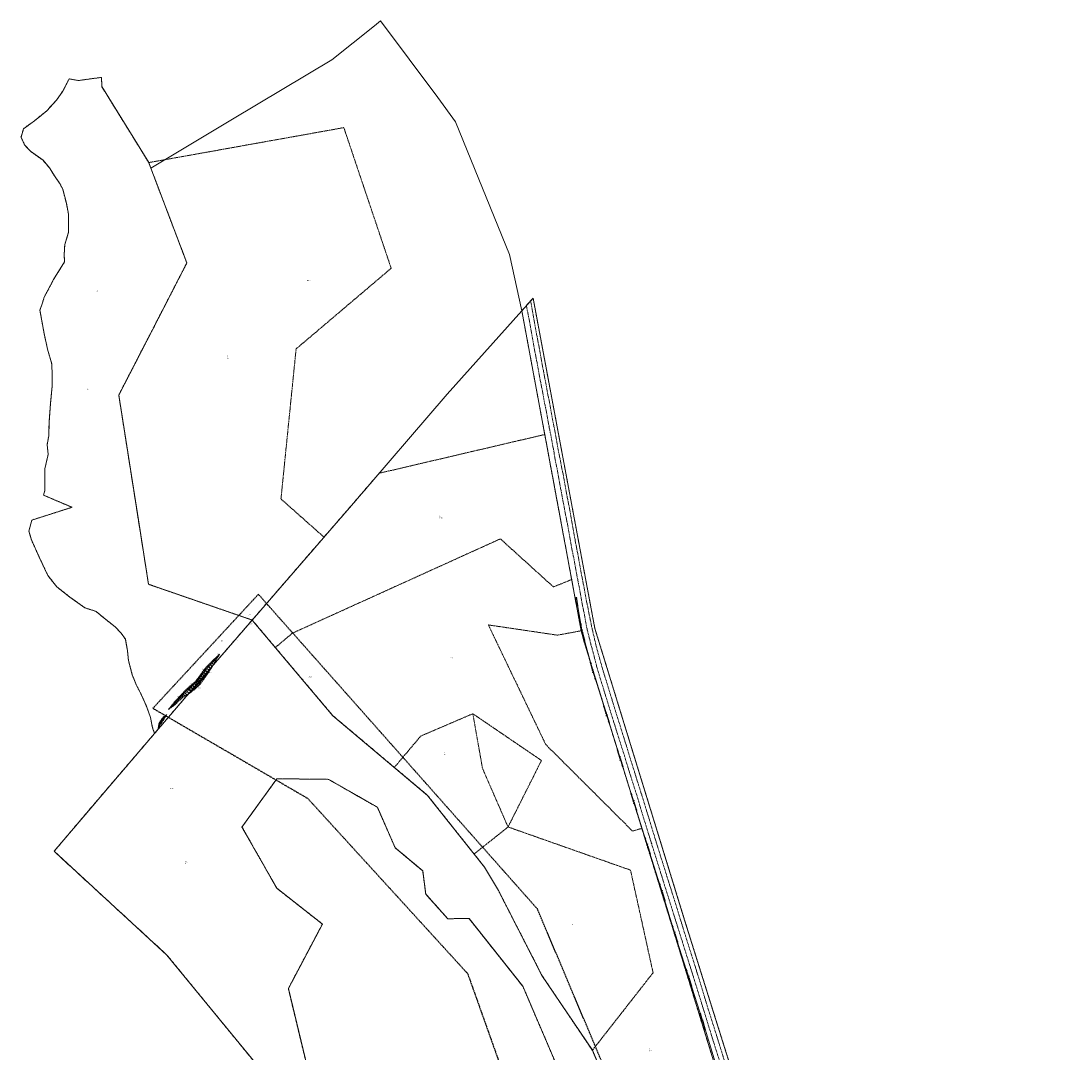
# Model space of a CAD drawing. Header units: metres. Extents: x 5550386 to 5551997, y 5954078 to 5957813.
# Tile 16 of 16: x 5550386 to 5551474, y 5956744 to 5957813. Entities that reach past the tile are written whole.
import ezdxf
from ezdxf.enums import TextEntityAlignment as Align

# ---------------------------------------------------------------- set-up
doc = ezdxf.new("R2010")
doc.units = ezdxf.units.M
for name, pattern in [('1.0_0.5', [1.5, 1, -0.5]), ('1.5_0.5', [2, 1.5, -0.5]), ('2', [0.9, 0.6, -0.3]), ('219-500', [0]), ('egkk-500', [2, 1.5, -0.5]), ('egug-500', [1, 0.5, -0.5]), ('sutp_500', [0])]:
    doc.linetypes.add(name, pattern=pattern)
doc.layers.get('0').update_dxf_attribs({"color": 2, "lineweight": 5})
doc.styles.get("Standard").update_dxf_attribs({"font": 'Working1250', "width": 0.75})

# ---------------------------------------------------------------- blocks, each defined once
blk = doc.blocks.new('PW01')
at = {"linetype": 'Continuous', "lineweight": 13}
h = blk.add_hatch(color=0, dxfattribs=at)
edge = h.paths.add_edge_path()
edge.add_arc((0, 0), 0.045, 0, 360)
blk = doc.blocks.new('SUTP')
at = {"color": 0, "linetype": 'Continuous'}
for p, q in [((0, 0), (0.866, 0.5)), ((0, 0), (9.232, 0)), ((1.866, -0.5), (1, 0)), ((7.366, -0.5), (8.232, 0)), ((9.232, 0), (8.366, 0.5))]:
    blk.add_line(p, q, dxfattribs=at)

msp = doc.modelspace()

# ---------------------------------------------------------------- linework, layer by layer
at = {"layer": '000 Inne (niezydentyfikowane)', "color": 7, "linetype": 'CONTINUOUS', "lineweight": 25, "flags": 128}
for points in [[(5550580.91, 5957146.21), (5550583.63, 5957143.61)], [(5550581.78, 5957147.12), (5550583.12, 5957145.84)], [(5550582.64, 5957148.02), (5550585.11, 5957145.65)], [(5550583.45, 5957148.86), (5550584.59, 5957147.77)], [(5550584.2, 5957149.64), (5550586.28, 5957147.63)], [(5550584.91, 5957150.32), (5550585.81, 5957149.34)], [(5550585.59, 5957150.94), (5550587.19, 5957149.18)], [(5550586.2, 5957151.49), (5550586.91, 5957150.71)], [(5550586.74, 5957151.99), (5550588.02, 5957150.59)], [(5550587.23, 5957152.43), (5550587.8, 5957151.8)], [(5550587.66, 5957152.82), (5550588.67, 5957151.71)], [(5550588.05, 5957153.17), (5550588.5, 5957152.68)], [(5550588.39, 5957153.48), (5550589.2, 5957152.6)], [(5550588.7, 5957153.76), (5550589.06, 5957153.37)], [(5550588.97, 5957154.01), (5550589.61, 5957153.31)], [(5550589.22, 5957154.23), (5550589.5, 5957153.92)], [(5550589.44, 5957154.43), (5550589.94, 5957153.87)], [(5550589.63, 5957154.6), (5550589.85, 5957154.36)], [(5550589.82, 5957154.78), (5550590.22, 5957154.34)], [(5550590.02, 5957154.96), (5550590.19, 5957154.77)], [(5550590.21, 5957155.13), (5550590.49, 5957154.82)], [(5550590.4, 5957155.31), (5550590.52, 5957155.18)], [(5550590.6, 5957155.48), (5550590.77, 5957155.29)], [(5550590.79, 5957155.66), (5550590.85, 5957155.59)], [(5550590.98, 5957155.83), (5550591.05, 5957155.76)], [(5550591.18, 5957156.01), (5550591.18, 5957156)], [(5550571.74, 5957135.31), (5550573.19, 5957134.27)], [(5550572.43, 5957136.27), (5550575.42, 5957134.13)], [(5550573.13, 5957137.26), (5550574.68, 5957136.15)], [(5550573.86, 5957138.28), (5550577.05, 5957136)], [(5550574.61, 5957139.33), (5550576.25, 5957138.16)], [(5550575.38, 5957140.41), (5550578.71, 5957137.93)], [(5550575.92, 5957134.7), (5550576.61, 5957134.1)], [(5550576.31, 5957141.42), (5550577.79, 5957140)], [(5550576.32, 5957135.17), (5550577.66, 5957134.01)], [(5550576.71, 5957135.62), (5550577.36, 5957135.06)], [(5550577.09, 5957136.06), (5550578.35, 5957134.97)], [(5550577.26, 5957142.41), (5550580.17, 5957139.61)], [(5550577.46, 5957136.48), (5550578.06, 5957135.96)], [(5550577.81, 5957136.89), (5550578.98, 5957135.87)], [(5550578.15, 5957137.28), (5550578.72, 5957136.79)], [(5550578.19, 5957143.38), (5550579.62, 5957142.01)], [(5550578.48, 5957137.67), (5550579.58, 5957136.72)], [(5550578.8, 5957138.04), (5550579.33, 5957137.58)], [(5550579.11, 5957138.39), (5550580.14, 5957137.51)], [(5550579.12, 5957144.34), (5550581.93, 5957141.64)], [(5550579.41, 5957138.74), (5550579.91, 5957138.31)], [(5550579.7, 5957139.07), (5550580.64, 5957138.26)], [(5550579.98, 5957139.39), (5550580.42, 5957139.01)], [(5550580.02, 5957145.29), (5550581.4, 5957143.96)], [(5550580.24, 5957139.69), (5550581.07, 5957138.97)], [(5550580.48, 5957139.98), (5550580.88, 5957139.64)], [(5550580.72, 5957140.24), (5550581.46, 5957139.6)], [(5550580.93, 5957140.5), (5550581.28, 5957140.19)], [(5550581.14, 5957140.73), (5550581.8, 5957140.16)], [(5550581.33, 5957140.96), (5550581.64, 5957140.69)], [(5550581.51, 5957141.17), (5550582.1, 5957140.66)], [(5550581.69, 5957141.36), (5550581.96, 5957141.13)], [(5550581.86, 5957141.56), (5550582.37, 5957141.12)], [(5550582.03, 5957141.76), (5550582.27, 5957141.55)], [(5550582.2, 5957141.96), (5550582.65, 5957141.57)], [(5550582.37, 5957142.16), (5550582.58, 5957141.98)], [(5550582.54, 5957142.36), (5550582.92, 5957142.03)], [(5550582.71, 5957142.55), (5550582.89, 5957142.4)], [(5550582.89, 5957142.75), (5550583.2, 5957142.48)], [(5550583.06, 5957142.95), (5550583.2, 5957142.83)], [(5550583.23, 5957143.15), (5550583.47, 5957142.94)], [(5550583.4, 5957143.35), (5550583.51, 5957143.26)], [(5550583.57, 5957143.54), (5550583.75, 5957143.39)], [(5550583.74, 5957143.74), (5550583.81, 5957143.68)], [(5550583.92, 5957143.94), (5550584.02, 5957143.85)], [(5550584.09, 5957144.14), (5550584.12, 5957144.11)], [(5550584.26, 5957144.34), (5550584.3, 5957144.3)], [(5550584.43, 5957144.54), (5550584.43, 5957144.53)], [(5550561.82, 5957124.1), (5550563.06, 5957122.67)], [(5550562.79, 5957124.94), (5550565.15, 5957122.23)], [(5550563.71, 5957125.74), (5550564.83, 5957124.45)], [(5550564.59, 5957126.5), (5550566.71, 5957124.05)], [(5550565.42, 5957127.22), (5550566.43, 5957126.06)], [(5550566.21, 5957127.9), (5550568.12, 5957125.69)], [(5550566.53, 5957123.84), (5550567.4, 5957123.1)], [(5550566.93, 5957128.57), (5550568.07, 5957127.76)], [(5550567.02, 5957124.41), (5550568.84, 5957122.86)], [(5550567.48, 5957129.35), (5550569.83, 5957127.67)], [(5550567.53, 5957125.01), (5550568.48, 5957124.19)], [(5550568.04, 5957130.13), (5550569.25, 5957129.26)], [(5550568.07, 5957125.63), (5550570.05, 5957123.92)], [(5550568.61, 5957130.93), (5550571.11, 5957129.14)], [(5550568.63, 5957126.28), (5550569.67, 5957125.39)], [(5550569.2, 5957131.75), (5550570.49, 5957130.83)], [(5550569.22, 5957126.96), (5550571.37, 5957125.1)], [(5550569.81, 5957132.6), (5550572.46, 5957130.71)], [(5550569.83, 5957127.67), (5550570.87, 5957126.77)], [(5550570.43, 5957133.47), (5550571.8, 5957132.5)], [(5550570.43, 5957128.37), (5550572.44, 5957126.63)], [(5550571.02, 5957129.04), (5550571.99, 5957128.2)], [(5550571.08, 5957134.38), (5550573.9, 5957132.36)], [(5550571.59, 5957129.7), (5550573.47, 5957128.07)], [(5550572.14, 5957130.33), (5550573.04, 5957129.54)], [(5550572.67, 5957130.94), (5550574.42, 5957129.42)], [(5550573.18, 5957131.54), (5550574.03, 5957130.8)], [(5550573.67, 5957132.11), (5550575.32, 5957130.69)], [(5550574.15, 5957132.66), (5550574.95, 5957131.97)], [(5550574.62, 5957133.2), (5550576.15, 5957131.87)], [(5550575.06, 5957133.71), (5550575.81, 5957133.07)], [(5550575.5, 5957134.22), (5550576.93, 5957132.97)], [(5550550.6, 5957113.2), (5550551.7, 5957112.22)], [(5550551.26, 5957113.93), (5550553.51, 5957111.9)], [(5550551.93, 5957114.67), (5550553.17, 5957113.55)], [(5550552.65, 5957115.48), (5550555.38, 5957113.02)], [(5550553.49, 5957116.32), (5550554.86, 5957114.92)], [(5550554.4, 5957117.21), (5550557.36, 5957114.2)], [(5550555.38, 5957118.18), (5550556.98, 5957116.55)], [(5550556.44, 5957119.22), (5550559.72, 5957115.88)], [(5550557.54, 5957120.29), (5550559.13, 5957118.67)], [(5550558.74, 5957121.43), (5550561.62, 5957118.1)], [(5550559.56, 5957115.69), (5550559.68, 5957115.58)], [(5550559.75, 5957115.91), (5550559.85, 5957115.82)], [(5550559.76, 5957122.31), (5550561.13, 5957120.73)], [(5550559.94, 5957116.13), (5550560.21, 5957115.89)], [(5550560.13, 5957116.35), (5550560.3, 5957116.2)], [(5550560.32, 5957116.58), (5550560.74, 5957116.21)], [(5550560.51, 5957116.8), (5550560.76, 5957116.58)], [(5550560.7, 5957117.02), (5550561.27, 5957116.53)], [(5550560.81, 5957123.22), (5550563.42, 5957120.21)], [(5550560.87, 5957117.22), (5550561.19, 5957116.94)], [(5550561.05, 5957117.43), (5550561.76, 5957116.82)], [(5550561.25, 5957117.66), (5550561.64, 5957117.32)], [(5550561.78, 5957118.29), (5550562.7, 5957117.5)], [(5550562.14, 5957118.71), (5550562.63, 5957118.29)], [(5550562.44, 5957119.06), (5550563.47, 5957118.18)], [(5550562.74, 5957119.41), (5550563.28, 5957118.94)], [(5550563.04, 5957119.76), (5550564.18, 5957118.79)], [(5550563.36, 5957120.14), (5550563.96, 5957119.63)], [(5550563.7, 5957120.53), (5550564.94, 5957119.46)], [(5550564.05, 5957120.94), (5550564.7, 5957120.38)], [(5550564.41, 5957121.37), (5550565.78, 5957120.19)], [(5550564.8, 5957121.82), (5550565.52, 5957121.2)], [(5550565.2, 5957122.29), (5550566.71, 5957121)], [(5550565.62, 5957122.78), (5550566.41, 5957122.11)], [(5550566.07, 5957123.3), (5550567.72, 5957121.89)], [(5550540.93, 5957102.11), (5550541.75, 5957101.44)], [(5550541.15, 5957102.37), (5550541.59, 5957102.01)], [(5550541.39, 5957102.66), (5550542.35, 5957101.87)], [(5550541.64, 5957102.97), (5550542.17, 5957102.54)], [(5550541.92, 5957103.31), (5550543.06, 5957102.38)], [(5550542.23, 5957103.68), (5550542.85, 5957103.17)], [(5550542.56, 5957104.08), (5550543.91, 5957102.98)], [(5550542.92, 5957104.52), (5550543.65, 5957103.92)], [(5550543.31, 5957105), (5550544.9, 5957103.69)], [(5550543.73, 5957105.52), (5550544.6, 5957104.8)], [(5550544.2, 5957106.08), (5550545.98, 5957104.48)], [(5550544.72, 5957106.66), (5550545.63, 5957105.84)], [(5550545.26, 5957107.25), (5550547.1, 5957105.59)], [(5550545.81, 5957107.87), (5550546.75, 5957107.02)], [(5550546.37, 5957108.49), (5550548.29, 5957106.76)], [(5550546.94, 5957109.12), (5550547.92, 5957108.25)], [(5550547.52, 5957109.77), (5550549.51, 5957107.98)], [(5550548.12, 5957110.43), (5550549.13, 5957109.52)], [(5550548.72, 5957111.1), (5550550.79, 5957109.24)], [(5550549.34, 5957111.79), (5550550.39, 5957110.84)], [(5550549.96, 5957112.49), (5550552.11, 5957110.56)], [(5550534.7, 5957090.37), (5550533.29, 5957091.29)], [(5550535.19, 5957091.12), (5550534.1, 5957091.82)], [(5550534.96, 5957090.77), (5550534.34, 5957091.17)], [(5550535.56, 5957091.69), (5550534.73, 5957092.23)], [(5550535.39, 5957091.42), (5550534.91, 5957091.73)], [(5550535.86, 5957092.15), (5550535.23, 5957092.56)], [(5550535.72, 5957091.93), (5550535.35, 5957092.17)], [(5550536.03, 5957092.4), (5550535.77, 5957092.57)], [(5550536.19, 5957092.66), (5550535.79, 5957092.93)], [(5550536.36, 5957092.92), (5550536.21, 5957093.01)], [(5550536.53, 5957093.17), (5550536.34, 5957093.29)], [(5550538.78, 5957099.48), (5550538.88, 5957099.39)], [(5550538.96, 5957099.7), (5550539.04, 5957099.63)], [(5550539.14, 5957099.92), (5550539.36, 5957099.73)], [(5550539.32, 5957100.13), (5550539.46, 5957100.02)], [(5550539.5, 5957100.35), (5550539.84, 5957100.07)], [(5550539.68, 5957100.57), (5550539.88, 5957100.41)], [(5550539.86, 5957100.79), (5550540.32, 5957100.42)], [(5550540.04, 5957101.01), (5550540.3, 5957100.8)], [(5550540.22, 5957101.23), (5550540.8, 5957100.76)], [(5550540.38, 5957101.43), (5550540.7, 5957101.17)], [(5550540.55, 5957101.64), (5550541.24, 5957101.07)], [(5550540.74, 5957101.86), (5550541.11, 5957101.56)], [(5550528.47, 5957080.02), (5550527.89, 5957080.32)], [(5550528.72, 5957080.5), (5550527.99, 5957080.88)], [(5550529.03, 5957081.11), (5550528.1, 5957081.59)], [(5550529.44, 5957081.88), (5550528.26, 5957082.49)], [(5550528.58, 5957080.24), (5550528.26, 5957080.41)], [(5550529.95, 5957082.86), (5550528.45, 5957083.64)], [(5550528.87, 5957080.78), (5550528.45, 5957081)], [(5550529.22, 5957081.47), (5550528.7, 5957081.74)], [(5550530.58, 5957084.05), (5550528.82, 5957085.2)], [(5550529.68, 5957082.34), (5550529.01, 5957082.69)], [(5550530.24, 5957083.44), (5550529.4, 5957083.87)], [(5550531.33, 5957085.19), (5550529.61, 5957086.31)], [(5550530.96, 5957084.62), (5550530.09, 5957085.19)], [(5550532.05, 5957086.3), (5550530.39, 5957087.38)], [(5550531.69, 5957085.75), (5550530.85, 5957086.3)], [(5550532.75, 5957087.38), (5550531.14, 5957088.43)], [(5550532.4, 5957086.84), (5550531.59, 5957087.38)], [(5550533.43, 5957088.42), (5550531.87, 5957089.44)], [(5550533.09, 5957087.9), (5550532.3, 5957088.42)], [(5550534.09, 5957089.43), (5550532.57, 5957090.42)], [(5550533.76, 5957088.93), (5550532.99, 5957089.43)], [(5550534.41, 5957089.92), (5550533.66, 5957090.4)], [(5550527.65, 5957078.43), (5550527.61, 5957078.45)], [(5550527.76, 5957078.66), (5550527.62, 5957078.73)], [(5550528, 5957079.11), (5550527.71, 5957079.26)], [(5550527.88, 5957078.88), (5550527.77, 5957078.94)], [(5550528.23, 5957079.56), (5550527.8, 5957079.79)], [(5550528.12, 5957079.34), (5550527.94, 5957079.43)], [(5550528.35, 5957079.79), (5550528.1, 5957079.92)]]:
    msp.add_lwpolyline(points, dxfattribs=at)
at = {"layer": '217-kontur klasyfikacyjny', "color": 92, "linetype": 'egkk-500', "lineweight": 18, "flags": 128}
for points in [[(5550720.25, 5957702.32), (5550534.8, 5957669.1)], [(5550769.32, 5957556.47), (5550720.25, 5957702.32)], [(5550534.8, 5957669.1), (5550517.99, 5957666.09)], [(5550517.99, 5957666.09), (5550520.17, 5957660.35)], [(5550520.17, 5957660.35), (5550557.47, 5957561.96)], [(5550557.47, 5957561.96), (5550533.52, 5957515.46)], [(5550670.77, 5957472.87), (5550769.32, 5957556.47)], [(5550533.52, 5957515.46), (5550486.93, 5957425)], [(5550655.06, 5957317.28), (5550670.77, 5957472.87)], [(5550486.93, 5957425), (5550507.23, 5957295.71)], [(5550928.57, 5957384.12), (5550756.91, 5957343.93)], [(5550956.46, 5957233.69), (5550928.57, 5957384.12)], [(5550756.91, 5957343.93), (5550728.21, 5957310.6)], [(5550699.69, 5957277.67), (5550655.06, 5957317.28)], [(5550728.21, 5957310.6), (5550699.69, 5957277.67)], [(5550507.23, 5957295.71), (5550517.75, 5957228.78)], [(5550699.69, 5957277.67), (5550625.24, 5957191.71)], [(5550882.53, 5957275.92), (5550666.84, 5957178.07)], [(5550937.53, 5957226.11), (5550882.53, 5957275.92)], [(5550956.46, 5957233.69), (5550937.53, 5957226.11)], [(5550966.31, 5957180.59), (5550956.46, 5957233.69)], [(5550517.75, 5957228.78), (5550625.24, 5957191.71)], [(5550625.24, 5957191.71), (5550567.15, 5957124.57)], [(5550649.25, 5957163.23), (5550625.24, 5957191.71)], [(5550929.53, 5957062.73), (5550870.1, 5957186.66)], [(5550870.1, 5957186.66), (5550941.72, 5957176.04)], [(5550941.72, 5957176.04), (5550966.31, 5957180.59)], [(5550666.84, 5957178.07), (5550649.25, 5957163.23)], [(5550649.25, 5957163.23), (5550708.87, 5957092.53)], [(5550567.15, 5957124.57), (5550524.05, 5957074.15)], [(5550708.87, 5957092.53), (5550772.61, 5957038.89)], [(5550799.98, 5957071.4), (5550853.98, 5957094.57)], [(5550853.98, 5957094.57), (5550925.14, 5957046.09)], [(5550864.06, 5957037.8), (5550853.98, 5957094.57)], [(5550524.05, 5957074.15), (5550465.49, 5957005.68)], [(5550772.61, 5957038.89), (5550799.98, 5957071.4)], [(5551019.61, 5956972.83), (5550929.53, 5957062.73)], [(5550772.61, 5957038.89), (5550807.05, 5957009.91)], [(5550890.51, 5956977.13), (5550864.06, 5957037.8)], [(5550925.14, 5957046.09), (5550890.51, 5956977.13)], [(5550614.65, 5956977.07), (5550650.84, 5957027.17)], [(5550650.84, 5957027.17), (5550704.44, 5957026.54)], [(5550704.44, 5957026.54), (5550755, 5956997.58)], [(5550465.49, 5957005.68), (5550459.95, 5956999.21)], [(5550807.05, 5957009.91), (5550855.28, 5956949.15)], [(5550459.95, 5956999.21), (5550419.84, 5956951.9)], [(5550755, 5956997.58), (5550773.51, 5956955.58)], [(5550650.77, 5956913.59), (5550614.65, 5956977.07)], [(5550855.28, 5956949.15), (5550890.51, 5956977.13)], [(5550890.51, 5956977.13), (5551017.46, 5956932.39)], [(5551029.16, 5956975.78), (5551019.61, 5956972.83)], [(5551060.19, 5956875.48), (5551029.16, 5956975.78)], [(5550419.84, 5956951.9), (5550536.89, 5956844.32)], [(5550773.51, 5956955.58), (5550802.06, 5956931.61)], [(5550855.28, 5956949.15), (5550866.15, 5956935.45)], [(5550802.06, 5956931.61), (5550805.19, 5956907.5)], [(5550866.15, 5956935.45), (5550880.44, 5956911.33)], [(5551017.46, 5956932.39), (5551040.87, 5956825.97)], [(5550698.04, 5956876.46), (5550650.77, 5956913.59)], [(5550805.19, 5956907.5), (5550827.97, 5956882.01)], [(5550880.44, 5956911.33), (5550925.65, 5956823.24)], [(5550662.72, 5956809.6), (5550698.04, 5956876.46)], [(5550827.97, 5956882.01), (5550850.1, 5956882.21)], [(5550850.1, 5956882.21), (5550905.82, 5956811.91)], [(5551100.96, 5956742.97), (5551060.19, 5956875.48)], [(5550536.89, 5956844.32), (5550629.28, 5956731.42)], [(5550925.65, 5956823.24), (5550977.89, 5956745.54)], [(5551040.87, 5956825.97), (5550977.89, 5956745.54)], [(5550708.36, 5956619.9), (5550662.72, 5956809.6)], [(5550905.82, 5956811.91), (5551004.13, 5956582.58)], [(5550977.89, 5956745.54), (5551055.17, 5956564.31)]]:
    msp.add_lwpolyline(points, dxfattribs=at)
at = {"layer": '218-kontur użytku gruntowego', "color": 3, "linetype": 'egug-500', "lineweight": 18, "flags": 128}
for points in [[(5550434.45, 5957750.89), (5550428.91, 5957740.16)], [(5550435.34, 5957752.84), (5550434.45, 5957750.89)], [(5550445.2, 5957751.18), (5550435.34, 5957752.84)], [(5550469.12, 5957754.47), (5550445.2, 5957751.18)], [(5550469.27, 5957744.81), (5550469.12, 5957754.47)], [(5550517.99, 5957666.09), (5550469.27, 5957744.81)], [(5550428.91, 5957740.16), (5550422.31, 5957730.81)], [(5550422.31, 5957730.81), (5550412.21, 5957719.73)], [(5550412.21, 5957719.73), (5550399.39, 5957709.32)], [(5550388.23, 5957701.23), (5550385.55, 5957692.32)], [(5550399.39, 5957709.32), (5550388.23, 5957701.23)], [(5550720.25, 5957702.32), (5550534.8, 5957669.1)], [(5550769.32, 5957556.47), (5550720.25, 5957702.32)], [(5550385.55, 5957692.32), (5550388.91, 5957685.41)], [(5550388.91, 5957685.41), (5550389.05, 5957684.35)], [(5550389.05, 5957684.35), (5550395.24, 5957677.86)], [(5550395.24, 5957677.86), (5550408.36, 5957668.48)], [(5550408.36, 5957668.48), (5550414.95, 5957660.71)], [(5550534.8, 5957669.1), (5550517.99, 5957666.09)], [(5550414.95, 5957660.71), (5550420.83, 5957651.28)], [(5550520.17, 5957660.35), (5550517.99, 5957666.09)], [(5550557.47, 5957561.96), (5550520.17, 5957660.35)], [(5550420.83, 5957651.28), (5550425.57, 5957644.81)], [(5550425.57, 5957644.81), (5550428.82, 5957638.4)], [(5550428.82, 5957638.4), (5550432.56, 5957623.93)], [(5550432.56, 5957623.93), (5550434.75, 5957612.61)], [(5550434.75, 5957612.61), (5550434.71, 5957593.55)], [(5550434.71, 5957593.55), (5550430.89, 5957581.07)], [(5550430.89, 5957581.07), (5550430.31, 5957570.54)], [(5550430.31, 5957570.54), (5550430.77, 5957563.12)], [(5550430.77, 5957563.12), (5550419.4, 5957544.93)], [(5550533.52, 5957515.46), (5550557.47, 5957561.96)], [(5550670.77, 5957472.87), (5550769.32, 5957556.47)], [(5550419.4, 5957544.93), (5550409.65, 5957526.53)], [(5550409.65, 5957526.53), (5550407.53, 5957519.64)], [(5550407.53, 5957519.64), (5550405.22, 5957513.12)], [(5550916.42, 5957525.63), (5550904.77, 5957512.48)], [(5550925.98, 5957474.52), (5550916.42, 5957525.63)], [(5550405.22, 5957513.12), (5550409.45, 5957488.87)], [(5550486.93, 5957425), (5550533.52, 5957515.46)], [(5550904.77, 5957512.48), (5550928.57, 5957384.12)], [(5550409.45, 5957488.87), (5550413.12, 5957472.45)], [(5550413.12, 5957472.45), (5550417.35, 5957457.45)], [(5550655.06, 5957317.28), (5550670.77, 5957472.87)], [(5550980.52, 5957183.05), (5550925.98, 5957474.52)], [(5550417.35, 5957457.45), (5550418.02, 5957445.38)], [(5550418.02, 5957445.38), (5550417.87, 5957434.4)], [(5550417.87, 5957434.4), (5550416.06, 5957415.97)], [(5550507.23, 5957295.71), (5550486.93, 5957425)], [(5550416.06, 5957415.97), (5550414.66, 5957397.02)], [(5550414.66, 5957397.02), (5550414.34, 5957382.68)], [(5550414.34, 5957382.68), (5550412.64, 5957373.68)], [(5550928.57, 5957384.12), (5550756.91, 5957343.93)], [(5550928.57, 5957384.12), (5550956.46, 5957233.69)], [(5550413.74, 5957363.53), (5550410.25, 5957348.53)], [(5550412.64, 5957373.68), (5550413.74, 5957363.53)], [(5550410.25, 5957348.53), (5550410.3, 5957335.44)], [(5550756.91, 5957343.93), (5550728.21, 5957310.6)], [(5550410.3, 5957335.44), (5550410.34, 5957326.01)], [(5550410.34, 5957326.01), (5550408.84, 5957321.25)], [(5550408.84, 5957321.25), (5550438.43, 5957308.61)], [(5550699.69, 5957277.67), (5550655.06, 5957317.28)], [(5550728.21, 5957310.6), (5550699.69, 5957277.67)], [(5550438.43, 5957308.61), (5550396.79, 5957295.37)], [(5550396.79, 5957295.37), (5550393.72, 5957284.01)], [(5550517.75, 5957228.78), (5550507.23, 5957295.71)], [(5550393.72, 5957284.01), (5550396.41, 5957274.81)], [(5550699.69, 5957277.67), (5550625.24, 5957191.71)], [(5550396.41, 5957274.81), (5550404.44, 5957257.03)], [(5550882.53, 5957275.92), (5550666.84, 5957178.07)], [(5550937.53, 5957226.11), (5550882.53, 5957275.92)], [(5550404.44, 5957257.03), (5550413.36, 5957238.02)], [(5550413.36, 5957238.02), (5550422.76, 5957226.06)], [(5550956.46, 5957233.69), (5550937.53, 5957226.11)], [(5550966.31, 5957180.59), (5550956.46, 5957233.69)], [(5550422.76, 5957226.06), (5550436.34, 5957215.5)], [(5550625.24, 5957191.71), (5550517.75, 5957228.78)], [(5550436.34, 5957215.5), (5550451.78, 5957204.42)], [(5550451.78, 5957204.42), (5550463.36, 5957200.66)], [(5550463.36, 5957200.66), (5550471.67, 5957193.74)], [(5550471.67, 5957193.74), (5550483.2, 5957184.6)], [(5550625.24, 5957191.71), (5550567.15, 5957124.57)], [(5550649.25, 5957163.23), (5550625.24, 5957191.71)], [(5550483.2, 5957184.6), (5550489.52, 5957178.06)], [(5550929.53, 5957062.73), (5550870.1, 5957186.66)], [(5550870.1, 5957186.66), (5550941.72, 5957176.04)], [(5550941.72, 5957176.04), (5550966.31, 5957180.59)], [(5550966.31, 5957180.59), (5550969.41, 5957169.01)], [(5551021.24, 5957050.68), (5550980.52, 5957183.05)], [(5550489.52, 5957178.06), (5550493.72, 5957171.9)], [(5550493.72, 5957171.9), (5550495.91, 5957159.98)], [(5550666.84, 5957178.07), (5550649.25, 5957163.23)], [(5550969.41, 5957169.01), (5551029.16, 5956975.78)], [(5550495.91, 5957159.98), (5550496.91, 5957149.76)], [(5550649.25, 5957163.23), (5550708.87, 5957092.53)], [(5550496.91, 5957149.76), (5550500.95, 5957135.07)], [(5550500.95, 5957135.07), (5550504.78, 5957124.94)], [(5550504.78, 5957124.94), (5550510.22, 5957114.6)], [(5550567.15, 5957124.57), (5550524.05, 5957074.15)], [(5550510.22, 5957114.6), (5550515.59, 5957102.33)], [(5550515.59, 5957102.33), (5550519.8, 5957090.65)], [(5550708.87, 5957092.53), (5550772.61, 5957038.89)], [(5550799.98, 5957071.4), (5550853.98, 5957094.57)], [(5550853.98, 5957094.57), (5550925.14, 5957046.09)], [(5550864.06, 5957037.8), (5550853.98, 5957094.57)], [(5550519.8, 5957090.65), (5550521.9, 5957079.95)], [(5550524.05, 5957074.15), (5550465.49, 5957005.68)], [(5550521.9, 5957079.95), (5550524.05, 5957074.15)], [(5550772.61, 5957038.89), (5550799.98, 5957071.4)], [(5551019.61, 5956972.83), (5550929.53, 5957062.73)], [(5551073.89, 5956879.59), (5551021.24, 5957050.68)], [(5550772.61, 5957038.89), (5550807.05, 5957009.91)], [(5550890.51, 5956977.13), (5550864.06, 5957037.8)], [(5550925.14, 5957046.09), (5550890.51, 5956977.13)], [(5550650.84, 5957027.17), (5550614.65, 5956977.07)], [(5550704.44, 5957026.54), (5550650.84, 5957027.17)], [(5550755, 5956997.58), (5550704.44, 5957026.54)], [(5550465.49, 5957005.68), (5550459.95, 5956999.21)], [(5550807.05, 5957009.91), (5550855.28, 5956949.15)], [(5550459.95, 5956999.21), (5550419.84, 5956951.9)], [(5550773.51, 5956955.58), (5550755, 5956997.58)], [(5550614.65, 5956977.07), (5550650.77, 5956913.59)], [(5550855.28, 5956949.15), (5550890.51, 5956977.13)], [(5550890.51, 5956977.13), (5551017.46, 5956932.39)], [(5551029.16, 5956975.78), (5551019.61, 5956972.83)], [(5551060.19, 5956875.48), (5551029.16, 5956975.78)], [(5550419.84, 5956951.9), (5550536.89, 5956844.32)], [(5550802.06, 5956931.61), (5550773.51, 5956955.58)], [(5550855.28, 5956949.15), (5550866.15, 5956935.45)], [(5550805.19, 5956907.5), (5550802.06, 5956931.61)], [(5550866.15, 5956935.45), (5550880.44, 5956911.33)], [(5551017.46, 5956932.39), (5551040.87, 5956825.97)], [(5550650.77, 5956913.59), (5550698.04, 5956876.46)], [(5550827.97, 5956882.01), (5550805.19, 5956907.5)], [(5550880.44, 5956911.33), (5550925.65, 5956823.24)], [(5550698.04, 5956876.46), (5550662.72, 5956809.6)], [(5550850.1, 5956882.21), (5550827.97, 5956882.01)], [(5550905.82, 5956811.91), (5550850.1, 5956882.21)], [(5551100.96, 5956742.97), (5551060.19, 5956875.48)], [(5551161.97, 5956598.66), (5551073.89, 5956879.59)], [(5550536.89, 5956844.32), (5550629.28, 5956731.42)], [(5550925.65, 5956823.24), (5550977.89, 5956745.54)], [(5551040.87, 5956825.97), (5550977.89, 5956745.54)], [(5550662.72, 5956809.6), (5550708.36, 5956619.9)], [(5551004.13, 5956582.58), (5550905.82, 5956811.91)], [(5550977.89, 5956745.54), (5551055.17, 5956564.31)]]:
    msp.add_lwpolyline(points, dxfattribs=at)
at = {"layer": '219-działka ewidencyjna', "color": 7, "linetype": '219-500', "lineweight": 18, "flags": 128}
for points in [[(5550751.99, 5957807.9), (5550758.24, 5957812.9)], [(5550817.75, 5957733.72), (5550758.24, 5957812.9)], [(5550707.91, 5957772.62), (5550751.99, 5957807.9)], [(5550604.93, 5957711.04), (5550707.91, 5957772.62)], [(5550434.45, 5957750.89), (5550428.91, 5957740.16)], [(5550435.34, 5957752.84), (5550434.45, 5957750.89)], [(5550445.2, 5957751.18), (5550435.34, 5957752.84)], [(5550469.12, 5957754.47), (5550445.2, 5957751.18)], [(5550469.12, 5957754.47), (5550469.27, 5957744.81)], [(5550517.99, 5957666.09), (5550469.27, 5957744.81)], [(5550428.91, 5957740.16), (5550422.31, 5957730.81)], [(5550836.16, 5957708.33), (5550817.75, 5957733.72)], [(5550422.31, 5957730.81), (5550412.21, 5957719.73)], [(5550412.21, 5957719.73), (5550399.39, 5957709.32)], [(5550388.23, 5957701.23), (5550385.55, 5957692.32)], [(5550399.39, 5957709.32), (5550388.23, 5957701.23)], [(5550520.17, 5957660.35), (5550604.93, 5957711.04)], [(5550892.11, 5957570.69), (5550836.16, 5957708.33)], [(5550388.91, 5957685.41), (5550385.55, 5957692.32)], [(5550389.05, 5957684.35), (5550388.91, 5957685.41)], [(5550395.24, 5957677.86), (5550389.05, 5957684.35)], [(5550408.36, 5957668.48), (5550395.24, 5957677.86)], [(5550414.95, 5957660.71), (5550408.36, 5957668.48)], [(5550420.83, 5957651.28), (5550414.95, 5957660.71)], [(5550517.99, 5957666.09), (5550520.17, 5957660.35)], [(5550557.47, 5957561.96), (5550520.17, 5957660.35)], [(5550425.57, 5957644.81), (5550420.83, 5957651.28)], [(5550428.82, 5957638.4), (5550425.57, 5957644.81)], [(5550432.56, 5957623.93), (5550428.82, 5957638.4)], [(5550434.75, 5957612.61), (5550432.56, 5957623.93)], [(5550434.75, 5957612.61), (5550434.71, 5957593.55)], [(5550434.71, 5957593.55), (5550430.89, 5957581.07)], [(5550430.89, 5957581.07), (5550430.31, 5957570.54)], [(5550430.77, 5957563.12), (5550430.31, 5957570.54)], [(5550904.77, 5957512.48), (5550892.11, 5957570.69)], [(5550430.77, 5957563.12), (5550419.4, 5957544.93)], [(5550557.47, 5957561.96), (5550533.52, 5957515.46)], [(5550419.4, 5957544.93), (5550409.65, 5957526.53)], [(5550409.65, 5957526.53), (5550407.53, 5957519.64)], [(5550407.53, 5957519.64), (5550405.22, 5957513.12)], [(5550916.42, 5957525.63), (5550904.77, 5957512.48)], [(5550980.52, 5957183.05), (5550916.42, 5957525.63)], [(5550409.45, 5957488.87), (5550405.22, 5957513.12)], [(5550533.52, 5957515.46), (5550486.93, 5957425)], [(5550904.77, 5957512.48), (5550827.47, 5957425.87)], [(5550966.31, 5957180.59), (5550904.77, 5957512.48)], [(5550413.12, 5957472.45), (5550409.45, 5957488.87)], [(5550417.35, 5957457.45), (5550413.12, 5957472.45)], [(5550418.02, 5957445.38), (5550417.35, 5957457.45)], [(5550418.02, 5957445.38), (5550417.87, 5957434.4)], [(5550417.87, 5957434.4), (5550416.06, 5957415.97)], [(5550507.23, 5957295.71), (5550486.93, 5957425)], [(5550827.47, 5957425.87), (5550728.21, 5957310.6)], [(5550416.06, 5957415.97), (5550414.66, 5957397.02)], [(5550414.66, 5957397.02), (5550414.34, 5957382.68)], [(5550414.34, 5957382.68), (5550412.64, 5957373.68)], [(5550413.74, 5957363.53), (5550410.25, 5957348.53)], [(5550413.74, 5957363.53), (5550412.64, 5957373.68)], [(5550410.25, 5957348.53), (5550410.3, 5957335.44)], [(5550410.3, 5957335.44), (5550410.34, 5957326.01)], [(5550410.34, 5957326.01), (5550408.84, 5957321.25)], [(5550438.43, 5957308.61), (5550408.84, 5957321.25)], [(5550728.21, 5957310.6), (5550625.24, 5957191.71)], [(5550438.43, 5957308.61), (5550396.79, 5957295.37)], [(5550396.79, 5957295.37), (5550393.72, 5957284.01)], [(5550517.75, 5957228.78), (5550507.23, 5957295.71)], [(5550396.41, 5957274.81), (5550393.72, 5957284.01)], [(5550404.44, 5957257.03), (5550396.41, 5957274.81)], [(5550413.36, 5957238.02), (5550404.44, 5957257.03)], [(5550422.76, 5957226.06), (5550413.36, 5957238.02)], [(5550436.34, 5957215.5), (5550422.76, 5957226.06)], [(5550625.24, 5957191.71), (5550517.75, 5957228.78)], [(5550451.78, 5957204.42), (5550436.34, 5957215.5)], [(5550463.36, 5957200.66), (5550451.78, 5957204.42)], [(5550471.67, 5957193.74), (5550463.36, 5957200.66)], [(5550483.2, 5957184.6), (5550471.67, 5957193.74)], [(5550625.24, 5957191.71), (5550567.15, 5957124.57)], [(5550708.87, 5957092.53), (5550625.24, 5957191.71)], [(5550489.52, 5957178.06), (5550483.2, 5957184.6)], [(5550969.41, 5957169.01), (5550966.31, 5957180.59)], [(5551073.89, 5956879.59), (5550980.52, 5957183.05)], [(5550493.72, 5957171.9), (5550489.52, 5957178.06)], [(5550495.91, 5957159.98), (5550493.72, 5957171.9)], [(5551060.19, 5956875.48), (5550969.41, 5957169.01)], [(5550496.91, 5957149.76), (5550495.91, 5957159.98)], [(5550500.95, 5957135.07), (5550496.91, 5957149.76)], [(5550504.78, 5957124.94), (5550500.95, 5957135.07)], [(5550510.22, 5957114.6), (5550504.78, 5957124.94)], [(5550567.15, 5957124.57), (5550524.05, 5957074.15)], [(5550515.59, 5957102.33), (5550510.22, 5957114.6)], [(5550519.8, 5957090.65), (5550515.59, 5957102.33)], [(5550807.05, 5957009.91), (5550708.87, 5957092.53)], [(5550521.9, 5957079.95), (5550519.8, 5957090.65)], [(5550524.05, 5957074.15), (5550465.49, 5957005.68)], [(5550524.05, 5957074.15), (5550521.9, 5957079.95)], [(5550650.84, 5957027.17), (5550614.65, 5956977.07)], [(5550704.44, 5957026.54), (5550650.84, 5957027.17)], [(5550755, 5956997.58), (5550704.44, 5957026.54)], [(5550465.49, 5957005.68), (5550459.95, 5956999.21)], [(5550866.15, 5956935.45), (5550807.05, 5957009.91)], [(5550459.95, 5956999.21), (5550419.84, 5956951.9)], [(5550773.51, 5956955.58), (5550755, 5956997.58)], [(5550650.77, 5956913.59), (5550614.65, 5956977.07)], [(5550536.89, 5956844.32), (5550419.84, 5956951.9)], [(5550802.06, 5956931.61), (5550773.51, 5956955.58)], [(5550805.19, 5956907.5), (5550802.06, 5956931.61)], [(5550880.44, 5956911.33), (5550866.15, 5956935.45)], [(5550698.04, 5956876.46), (5550650.77, 5956913.59)], [(5550827.97, 5956882.01), (5550805.19, 5956907.5)], [(5550925.65, 5956823.24), (5550880.44, 5956911.33)], [(5550698.04, 5956876.46), (5550662.72, 5956809.6)], [(5550850.1, 5956882.21), (5550827.97, 5956882.01)], [(5550905.82, 5956811.91), (5550850.1, 5956882.21)], [(5551146.83, 5956593.89), (5551060.19, 5956875.48)], [(5551161.97, 5956598.66), (5551073.89, 5956879.59)], [(5550629.28, 5956731.42), (5550536.89, 5956844.32)], [(5550977.89, 5956745.54), (5550925.65, 5956823.24)], [(5550708.36, 5956619.9), (5550662.72, 5956809.6)], [(5551004.13, 5956582.58), (5550905.82, 5956811.91)], [(5551055.17, 5956564.31), (5550977.89, 5956745.54)]]:
    msp.add_lwpolyline(points, dxfattribs=at)
at = {"layer": 'jezdnia', "color": 7, "linetype": '1.5_0.5', "lineweight": 18, "flags": 128}
msp.add_lwpolyline([(5551455.46, 5955436.36), (5551451.47, 5955438.02), (5551450.83, 5955438.1), (5551445.4, 5955438.9), (5551443.19, 5955438.03), (5551440.51, 5955442.48), (5551447.81, 5955447.52), (5551451.28, 5955450.59), (5551454.17, 5955453.78), (5551456.72, 5955457.82), (5551458.82, 5955463.86), (5551460.83, 5955471.81), (5551462.27, 5955479.67), (5551462.91, 5955484.42), (5551465.39, 5955501.99), (5551466.19, 5955508.81), (5551467.49, 5955522.39), (5551468.2, 5955534.19), (5551468.23, 5955544.61), (5551467.8, 5955552.06), (5551466.22, 5955562.94), (5551464.66, 5955570.05), (5551462.19, 5955577.94), (5551457.61, 5955588.96), (5551451.77, 5955600.12), (5551442.37, 5955616.54), (5551433.77, 5955631.22), (5551400.1, 5955695.98), (5551398.61, 5955699.66), (5551392.38, 5955717.92), (5551385.91, 5955744.81), (5551380.33, 5955777.31), (5551374.05, 5955813.71), (5551372.12, 5955825.49), (5551365.44, 5955865.4), (5551363.8, 5955875.7), (5551355.71, 5955924.64), (5551347.53, 5955974.75), (5551342.58, 5956003.07), (5551340.16, 5956014.08), (5551336.72, 5956027.23), (5551327.68, 5956053.5), (5551321.55, 5956071.1), (5551308.12, 5956107.81), (5551304.1, 5956118.58), (5551302.02, 5956124.47), (5551293.94, 5956146.88), (5551287.71, 5956164.52), (5551279.05, 5956191.98), (5551271.84, 5956214.64), (5551267.8, 5956227.61), (5551260.96, 5956249.65), (5551257.51, 5956260.73), (5551248.19, 5956289.59), (5551242.53, 5956307.71), (5551233.42, 5956336.76), (5551228.17, 5956354.06), (5551225.8, 5956361.78), (5551223.62, 5956368.9), (5551214.09, 5956400.02), (5551206.76, 5956423.52), (5551198.99, 5956449.35), (5551191.51, 5956473.27), (5551187.29, 5956486.42), (5551182.07, 5956502.69), (5551179.05, 5956512.76), (5551173.09, 5956531.56), (5551169.39, 5956543.47), (5551164.74, 5956558.45), (5551157.45, 5956581.75), (5551154.15, 5956592.27), (5551148.76, 5956609.66), (5551141.82, 5956631.89), (5551138.84, 5956641.55), (5551134.75, 5956654.86), (5551126.91, 5956679.54), (5551122.63, 5956693.23), (5551115.54, 5956715.76), (5551111.24, 5956729.91), (5551103.85, 5956753.24), (5551096.3, 5956777.7), (5551087, 5956807.77), (5551081.75, 5956824.64), (5551070.89, 5956859.11), (5551062.32, 5956886.3), (5551054.39, 5956911.6), (5551043.32, 5956947.04), (5551039.41, 5956959.5), (5551027.82, 5956996.92), (5551025.81, 5957004.31), (5551018.2, 5957028.13), (5551012.62, 5957045.95), (5551011.54, 5957049.89), (5551009.39, 5957056.51), (5550998.84, 5957089.87), (5550996.62, 5957097.11), (5550986.69, 5957129.32), (5550983.18, 5957140.89), (5550976.46, 5957166.48), (5550972.71, 5957181.16), (5550968.86, 5957201.13), (5550966.29, 5957214.65), (5550961.72, 5957239.19), (5550957.49, 5957261.56), (5550955.99, 5957269.71), (5550954.35, 5957279.28), (5550951.59, 5957293.75), (5550947.75, 5957313.48), (5550943.48, 5957336.91), (5550938.88, 5957360.91), (5550937.97, 5957366.94), (5550932.96, 5957392.85), (5550929.44, 5957411.71), (5550925.84, 5957430.33), (5550920.14, 5957460.6), (5550916.67, 5957479.44), (5550912.3, 5957503.48), (5550909.56, 5957517.89), (5550913.82, 5957522.69), (5550915.56, 5957513.52), (5550918.67, 5957496.14), (5550922.76, 5957474.05), (5550924.78, 5957463.24), (5550928.63, 5957442.26), (5550933.03, 5957419.36), (5550934.06, 5957413.47), (5550939.29, 5957386.14), (5550943.41, 5957363.83), (5550948.09, 5957339.95), (5550951.79, 5957319.77), (5550952.86, 5957314.32), (5550959.92, 5957275.49), (5550963.97, 5957253.47), (5550968.1, 5957231.5), (5550970.73, 5957217.14), (5550975.77, 5957191.94), (5550977.87, 5957181.94), (5550981.89, 5957164.77), (5550987.97, 5957142.56), (5550992.46, 5957128.18), (5550999.42, 5957105.33), (5551004, 5957090.58), (5551014.33, 5957057.68), (5551018.55, 5957043.79), (5551024.99, 5957023.33), (5551028.68, 5957011.77), (5551029.13, 5957010.31), (5551032.85, 5956998.19), (5551039.65, 5956976.01), (5551044.46, 5956960.23), (5551048.68, 5956946.9), (5551055.24, 5956925.88), (5551057.58, 5956918.49), (5551063.01, 5956901.3), (5551070.32, 5956877.6), (5551073.74, 5956866.47), (5551080.71, 5956844.46), (5551086.33, 5956826.74), (5551092.99, 5956804.96), (5551098.05, 5956788.11), (5551101.12, 5956778.66), (5551109.39, 5956752.24), (5551113.61, 5956738.95), (5551116.56, 5956729.08), (5551121.31, 5956714.35), (5551126.39, 5956698.03), (5551129, 5956689.56), (5551133.75, 5956674.46), (5551139.73, 5956655.88), (5551143.64, 5956643.11), (5551147.61, 5956630.43), (5551154.18, 5956609.09), (5551155.5, 5956604.86), (5551158.01, 5956596.94), (5551159.25, 5956592.98), (5551166.85, 5956568.55), (5551173.71, 5956546.8), (5551181.03, 5956523.35), (5551188.65, 5956499.44), (5551196.38, 5956474.11), (5551202.84, 5956453.01), (5551207.1, 5956439.31), (5551213.9, 5956417.73), (5551217.44, 5956406.37), (5551222.93, 5956388.5), (5551229.83, 5956366.47), (5551233.32, 5956355.52), (5551240.56, 5956332.43), (5551245.45, 5956316.93), (5551248, 5956308.76), (5551253.24, 5956292.28), (5551260.02, 5956270.42), (5551262.56, 5956262.67), (5551267.38, 5956247.23), (5551271.96, 5956231.95), (5551274.14, 5956225.17), (5551279.68, 5956206.78), (5551284.32, 5956192.4), (5551288.57, 5956178.98), (5551292.19, 5956167.6), (5551299.71, 5956146.44), (5551304.8, 5956132.33), (5551308.52, 5956121.77), (5551313.47, 5956107.88), (5551320.55, 5956088.91), (5551326.23, 5956073.85), (5551331.11, 5956059.83), (5551335.71, 5956046.23), (5551341.7, 5956028.66), (5551346.19, 5956010.5), (5551347.69, 5956003.52), (5551351.97, 5955979.19), (5551355.03, 5955960.28), (5551358.85, 5955937.06), (5551362.21, 5955915.63), (5551364.69, 5955901.69), (5551368.96, 5955876.81), (5551372.92, 5955851.81), (5551377.19, 5955826.09), (5551382.59, 5955794.22), (5551385.43, 5955778.26), (5551389.38, 5955754.95), (5551390.89, 5955745.69), (5551397.32, 5955719.95), (5551399.61, 5955713.4), (5551439.55, 5955631.38), (5551443.56, 5955624.57), (5551454.97, 5955605.35), (5551462.63, 5955591.72), (5551466.96, 5955582.47), (5551468.86, 5955576.73), (5551472.31, 5955563.72), (5551473.33, 5955556.12), (5551474.07, 5955545.3), (5551474.1, 5955541.82), (5551474.14, 5955538.38), (5551473.7, 5955527.75), (5551473.09, 5955519.95), (5551473.01, 5955511.84), (5551472.35, 5955504.12), (5551472.15, 5955502.45), (5551470.88, 5955492.84), (5551468.68, 5955479.76), (5551466.77, 5955468.59), (5551464.06, 5955455.47), (5551463.42, 5955448.39), (5551463.01, 5955442.58), (5551462.84, 5955440.11)], close=True, dxfattribs=at)
at = {"layer": 'przewód telekomunikacyjny napowietrzny', "color": 30, "linetype": 'sutp_500', "lineweight": 18, "flags": 128}
for points in [[(5550960.96, 5957215.53), (5550967.34, 5957179.52)], [(5550967.34, 5957179.52), (5550978.47, 5957138.99)], [(5550978.47, 5957138.99), (5550992.43, 5957093.99)], [(5550992.43, 5957093.99), (5551006.82, 5957048.16)], [(5551006.82, 5957048.16), (5551020.92, 5957003.02)], [(5551020.92, 5957003.02), (5551035.19, 5956957.61)], [(5551035.19, 5956957.61), (5551050.19, 5956909.67)], [(5551050.19, 5956909.67), (5551063.53, 5956866.5)], [(5551063.53, 5956866.5), (5551077.84, 5956820.77)], [(5551077.84, 5956820.77), (5551092.31, 5956775.37)], [(5551092.31, 5956775.37), (5551106.49, 5956728.7)]]:
    msp.add_lwpolyline(points, dxfattribs=at)
at = {"layer": 'skarpa nieumocniona', "color": 7, "linetype": '1.0_0.5', "lineweight": 18, "flags": 128}
for points in [[(5550561.46, 5957117.91), (5550558.36, 5957121.1), (5550566.86, 5957128.47), (5550575.51, 5957140.59), (5550584.49, 5957149.94), (5550591.21, 5957156.04), (5550585.85, 5957146.89), (5550584.46, 5957144.57), (5550567.15, 5957124.57)], [(5550561.46, 5957117.91), (5550558.36, 5957121.1), (5550566.86, 5957128.47), (5550575.51, 5957140.59), (5550584.49, 5957149.94), (5550591.21, 5957156.04), (5550585.85, 5957146.89), (5550584.46, 5957144.57), (5550567.15, 5957124.57)], [(5550584.46, 5957144.57), (5550580.48, 5957137.99), (5550571.31, 5957125.02), (5550562.24, 5957117.1), (5550561.46, 5957117.91), (5550567.15, 5957124.57)], [(5550584.46, 5957144.57), (5550580.48, 5957137.99), (5550571.31, 5957125.02), (5550562.24, 5957117.1), (5550561.46, 5957117.91), (5550567.15, 5957124.57)], [(5550559.23, 5957115.31), (5550553.42, 5957111.85), (5550545.9, 5957104.4), (5550538.46, 5957099.09), (5550544.13, 5957106), (5550552.79, 5957115.63), (5550558.36, 5957121.1), (5550561.46, 5957117.91)], [(5550559.23, 5957115.31), (5550553.42, 5957111.85), (5550545.9, 5957104.4), (5550538.46, 5957099.09), (5550544.13, 5957106), (5550552.79, 5957115.63), (5550558.36, 5957121.1), (5550561.46, 5957117.91)], [(5550561.46, 5957117.91), (5550562.24, 5957117.1), (5550559.23, 5957115.31)], [(5550561.46, 5957117.91), (5550562.24, 5957117.1), (5550559.23, 5957115.31)], [(5550536.8, 5957093.59), (5550530.49, 5957083.91), (5550527.54, 5957078.23), (5550528.68, 5957085.01), (5550533.13, 5957091.19)], [(5550536.8, 5957093.59), (5550530.49, 5957083.91), (5550527.54, 5957078.23), (5550528.68, 5957085.01), (5550533.13, 5957091.19)]]:
    msp.add_lwpolyline(points, close=True, dxfattribs=at)
at = {"layer": 'Zakres', "color": 5, "linetype": '2', "lineweight": 25, "flags": 128}
msp.add_lwpolyline([(5550522.3, 5957100.23), (5550682.82, 5957006.75), (5550848.62, 5956825.07), (5550952.69, 5956532.26), (5551111.44, 5956331.18), (5551231.38, 5956022.5), (5551277.25, 5955809.07), (5551331.93, 5955706.76), (5551227.86, 5955629.15), (5551224.33, 5955491.57), (5551316.05, 5955512.74), (5551455.4, 5955546.25), (5551374.26, 5955874.33), (5551310.76, 5956149.5), (5551111.44, 5956465.23), (5551180.23, 5956482.87), (5551162.59, 5956528.73), (5551077.93, 5956519.92), (5550920.94, 5956892.1), (5550631.66, 5957218.42)], close=True, dxfattribs=at)

# ---------------------------------------------------------------- block references
at = {"layer": 'pikieta naturalna', "color": 7, "linetype": 'CONTINUOUS', "lineweight": 13}
for p in [(5550621.42, 5957196.82), (5550622.61, 5957188.53), (5550607.86, 5957170.79), (5550591.17, 5957156.01), (5550575.51, 5957140.59), (5550580.28, 5957137.72), (5550563.6, 5957125.64), (5550569.03, 5957122.94), (5550547.32, 5957111.9), (5550536.8, 5957093.59), (5550538.46, 5957099.09)]:
    msp.add_blockref('PW01', p, dxfattribs=at)
at = {"layer": 'przewód telekomunikacyjny napowietrzny', "color": 30, "linetype": 'CONTINUOUS', "lineweight": 18}
for p, rotation in [((5550960.96, 5957215.53), 280.047), ((5550967.34, 5957179.52), 100.047), ((5550967.34, 5957179.52), 285.356), ((5550978.47, 5957138.99), 105.356), ((5550978.47, 5957138.99), 287.235), ((5550992.43, 5957093.99), 107.235), ((5550992.43, 5957093.99), 287.432), ((5551006.82, 5957048.16), 107.432), ((5551006.82, 5957048.16), 287.347), ((5551020.92, 5957003.02), 107.347), ((5551020.92, 5957003.02), 287.445), ((5551035.19, 5956957.61), 107.445), ((5551035.19, 5956957.61), 287.374), ((5551050.19, 5956909.67), 107.374), ((5551050.19, 5956909.67), 287.172), ((5551063.53, 5956866.5), 107.172), ((5551063.53, 5956866.5), 287.376), ((5551077.84, 5956820.77), 107.376), ((5551077.84, 5956820.77), 287.678), ((5551092.31, 5956775.37), 107.678), ((5551092.31, 5956775.37), 286.901)]:
    msp.add_blockref('SUTP', p, dxfattribs=dict(at, rotation=rotation))

# ---------------------------------------------------------------- texts
at = {"layer": '209-oznaczenie konturu klasyfikacyjnego', "color": 92, "linetype": 'CONTINUOUS', "lineweight": 18, "width": 0.79}
for s, p in [('RV', (5550599.46, 5957463.87)), ('RIIIb', (5550819.58, 5957298.15)), ('RV', (5550823.84, 5957052.82)), ('LsIV', (5550555.62, 5956940.13)), ('RIIIb', (5550956.61, 5956876.45)), ('RIVa', (5551036.93, 5956745.66))]:
    msp.add_text(s, height=1, dxfattribs=at).set_placement(p, align=Align.TOP_LEFT)
at = {"layer": '210-oznaczenie konturu użytku gruntowego', "color": 3, "linetype": 'CONTINUOUS', "lineweight": 18, "width": 0.79}
for s, p in [('Bz', (5550463.86, 5957532.65)), ('R', (5550599.46, 5957464.77)), ('R', (5550819.58, 5957299.05)), ('R', (5550823.84, 5957053.72)), ('Ls', (5550555.62, 5956941.03)), ('R', (5550956.61, 5956877.35)), ('R', (5551036.93, 5956746.56))]:
    msp.add_text(s, height=1, dxfattribs=at).set_placement(p)
at = {"layer": '211-numer działki ewidencyjnej', "color": 7, "linetype": 'CONTINUOUS', "lineweight": 18, "width": 0.79}
for s, p in [('601/8', (5550682.36, 5957544.31)), ('60/19', (5550829.41, 5957153.05)), ('60/18', (5550540.1, 5957017.45))]:
    msp.add_text(s, height=1, dxfattribs=at).set_placement(p, align=Align.TOP_LEFT)
for s, p in [('34', (5550453.85, 5957430.54)), ('34', (5550593.25, 5957169.67)), ('60/19', (5550683.69, 5957132.44))]:
    msp.add_text(s, height=1, dxfattribs=at).set_placement(p)
at = {"layer": 'jezdnia-Atr17', "color": 7, "width": 0.667}
for rotation, p in [(280.664, (5550927.01, 5957436.18)), (280.707, (5550961.6, 5957249.13)), (287.997, (5551098.16, 5956781.18))]:
    msp.add_text('j.mb', height=0.75, rotation=rotation, dxfattribs=at).set_placement(p)
at = {"layer": 'pikieta naturalna-Atr2', "color": 7, "width": 0.667}
for s, p in [('109.9', (5550622.58, 5957196.91)), ('109.7', (5550623.59, 5957187.23)), ('106.7', (5550608.59, 5957169.9)), ('102.9', (5550580.73, 5957137.29)), ('103.3', (5550569.34, 5957120.79)), ('104.2', (5550547.32, 5957111.9)), ('98.5', (5550536.8, 5957093.59))]:
    msp.add_text(s, height=0.75, dxfattribs=at).set_placement(p)
for s, p in [('103.8', (5550591.17, 5957156.01)), ('105.9', (5550575.57, 5957140.66)), ('107.2', (5550563.6, 5957125.64))]:
    msp.add_text(s, height=0.75, dxfattribs=at).set_placement(p, align=Align.RIGHT)
msp.add_text('99.6', height=0.75, dxfattribs=at).set_placement((5550538.46, 5957099.09), align=Align.TOP_LEFT)

doc.saveas('drawing.dxf')
